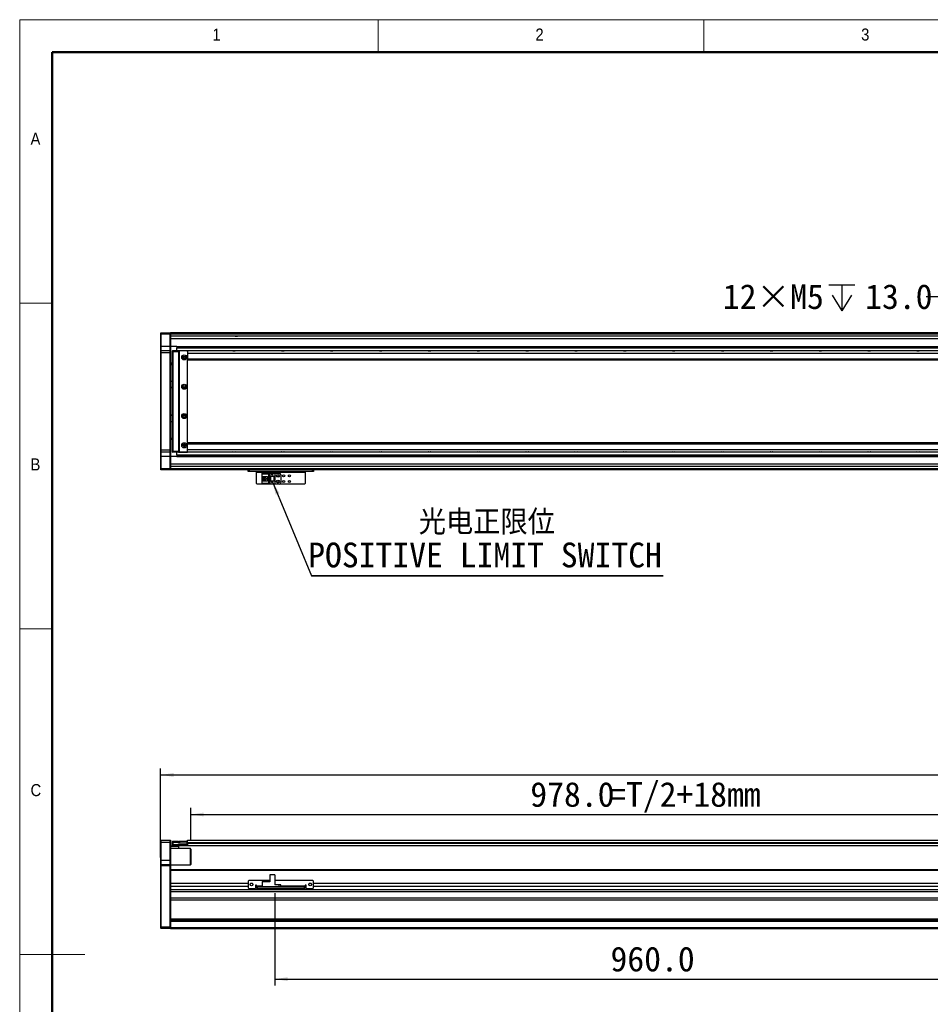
# Model space of a CAD drawing. Header units: millimetres. Extents: x 40 to 3320, y 40 to 2336.
# Tile 2 of 8: x 40 to 1158, y 1127 to 2336. Entities that reach past the tile are written whole.
import ezdxf

# ---------------------------------------------------------------- set-up
doc = ezdxf.new("R2010")
doc.units = ezdxf.units.MM
doc.header["$LTSCALE"] = 8
doc.layers.add('DIMNS', color=7, linetype='Continuous')
doc.styles.add('SLDTEXTSTYLE0', font='Gothic.ttf', dxfattribs={"width": 0.913})
doc.styles.add('SLDTEXTSTYLE7', font='txt')
doc.styles.add('SLDTEXTSTYLE8', font='txt', dxfattribs={"bigfont": 'bigfont'})
doc.dimstyles.new('SLDDIMSTYLE1', dxfattribs={"dimtxt": 30.4, "dimasz": 16, "dimexe": 0, "dimexo": 0.0625, "dimgap": 7.6, "dimtad": 0, "dimtih": 1, "dimtoh": 1, "dimdec": 1, "dimrnd": 1e-09, "dimzin": 12, "dimdsep": 46, "dimtxsty": 'SLDTEXTSTYLE7', "dimsah": 1, "dimcen": 0, "dimadec": 0, "dimazin": 3, "dimtfac": 1, "dimtdec": 1, "dimtofl": 0, "dimtmove": 0, "dimatfit": 3, "dimfxl": 0, "dimfrac": 2, "dimtolj": 1, "dimtzin": 12, "dimarcsym": 0})
doc.dimstyles.new('SLDDIMSTYLE3', dxfattribs={"dimtxt": 0.18, "dimasz": 16, "dimexe": 0, "dimexo": 0.0625, "dimgap": 0, "dimtad": 0, "dimtih": 1, "dimtoh": 1, "dimdec": 0, "dimrnd": 1e-09, "dimzin": 0, "dimdsep": 46, "dimtxsty": 'Standard', "dimsah": 1, "dimcen": 0.09, "dimadec": 0, "dimazin": 0, "dimtfac": 16, "dimtdec": 0, "dimtofl": 0, "dimtmove": 0, "dimatfit": 3, "dimfxl": 0, "dimfrac": 2, "dimtolj": 1, "dimtzin": 0, "dimarcsym": 0})
doc.dimstyles.new('SLDDIMSTYLE5', dxfattribs={"dimtxt": 30.4, "dimasz": 16, "dimexe": 0, "dimexo": 0.0625, "dimgap": 7.6, "dimtad": 2, "dimdec": 1, "dimrnd": 1e-09, "dimzin": 4, "dimdsep": 46, "dimtxsty": 'SLDTEXTSTYLE7', "dimsah": 1, "dimcen": 0.09, "dimadec": 0, "dimazin": 1, "dimtfac": 1, "dimtdec": 1, "dimtofl": 0, "dimtmove": 0, "dimatfit": 3, "dimfxl": 0, "dimfrac": 2, "dimtolj": 1, "dimtzin": 12, "dimarcsym": 0})

# ---------------------------------------------------------------- blocks, each defined once
blk = doc.blocks.new('SW_SYMBOL_HOLE_DEPTH')
at = {"layer": 'DIMNS', "color": 0}
for p, q in [((0, 7000), (6400, 7000)), ((3200, 7000), (3200, 600)), ((800, 4440), (3200, 600)), ((5600, 4440), (3200, 600))]:
    blk.add_line(p, q, dxfattribs=at)
blk = doc.blocks.new('_D_1')
at = {"layer": 'DIMNS'}
for p, q in [((1185.1, 1995.8), (1153.1, 1995.8)), ((1238.9, 1942), (1185.1, 1995.8))]:
    blk.add_line(p, q, dxfattribs=at)
blk.add_solid([(1238.9, 1942), (1229.3, 1955), (1225.9, 1951.6)], dxfattribs=at)
at = {"layer": 'DIMNS', "xscale": 0.004985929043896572, "yscale": 0.004985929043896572, "zscale": 0.004985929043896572}
blk.add_blockref('SW_SYMBOL_HOLE_DEPTH', (1033.7, 1975.6), dxfattribs=at)
at = {"layer": 'DIMNS', "char_height": 30.4, "attachment_point": 1, "style": 'SLDTEXTSTYLE7'}
for s, insert in [('12×M5', (903.4, 2011.1)), ('13.0', (1078.2, 2011.1))]:
    blk.add_mtext(s, dxfattribs=dict(at, insert=insert))
blk = doc.blocks.new('SW_NOTE_3')
at = {"layer": 'DIMNS', "color": 0}
for p, q in [((0, 0), (431.5, 0)), ((431.5, 0), (0, 0)), ((0, 0), (431.5, 0)), ((431.5, 0), (0, 0)), ((0, 0), (431.5, 0)), ((431.5, 0), (0, 0))]:
    blk.add_line(p, q, dxfattribs=at)
at = {"layer": 'DIMNS', "color": 0, "char_height": 30.4, "attachment_point": 2}
for s, insert, style in [('光电正限位', (215.1, 80.9), 'SLDTEXTSTYLE8'), ('POSITIVE LIMIT SWITCH', (212.9, 40.7), 'SLDTEXTSTYLE7')]:
    blk.add_mtext(s, dxfattribs=dict(at, insert=insert, style=style))
blk = doc.blocks.new('_D_13')
at = {"layer": 'DIMNS'}
for p, q in [((213.1, 1307.1), (213.1, 1416.4)), ((2433.1, 1307.1), (2433.1, 1416.4)), ((213.1, 1408.4), (2433.1, 1408.4))]:
    blk.add_line(p, q, dxfattribs=at)
for points in [[(213.1, 1408.4), (229.1, 1406), (229.1, 1410.8)], [(2433.1, 1408.4), (2417.1, 1410.8), (2417.1, 1406)]]:
    blk.add_solid(points, dxfattribs=at)
at = {"layer": 'DIMNS', "insert": (1260.1, 1448.3), "char_height": 30.4, "attachment_point": 1, "style": 'SLDTEXTSTYLE7'}
blk.add_mtext('2220.0', dxfattribs=at)
blk = doc.blocks.new('_D_15')
at = {"layer": 'DIMNS'}
for p, q in [((250.1, 1327.6), (250.1, 1367.8)), ((1228.1, 1337.3), (1228.1, 1367.8)), ((250.1, 1359.8), (1228.1, 1359.8))]:
    blk.add_line(p, q, dxfattribs=at)
for points in [[(250.1, 1359.8), (266.1, 1357.4), (266.1, 1362.2)], [(1228.1, 1359.8), (1212.1, 1362.2), (1212.1, 1357.4)]]:
    blk.add_solid(points, dxfattribs=at)
at = {"layer": 'DIMNS', "char_height": 30.4, "attachment_point": 1, "style": 'SLDTEXTSTYLE7'}
for s, insert in [('978.0', (667, 1399.7)), ('=T/2+18mm', (763.8, 1399.7))]:
    blk.add_mtext(s, dxfattribs=dict(at, insert=insert))
blk = doc.blocks.new('_D_17')
at = {"layer": 'DIMNS'}
for p, q in [((1313.1, 1270.2), (1313.1, 1149.6)), ((353.1, 1263.2), (353.1, 1149.6)), ((353.1, 1157.6), (1313.1, 1157.6))]:
    blk.add_line(p, q, dxfattribs=at)
for points in [[(353.1, 1157.6), (369.1, 1155.2), (369.1, 1160)], [(1313.1, 1157.6), (1297.1, 1160), (1297.1, 1155.2)]]:
    blk.add_solid(points, dxfattribs=at)
at = {"layer": 'DIMNS', "insert": (765.5, 1197.5), "char_height": 30.4, "attachment_point": 1, "style": 'SLDTEXTSTYLE7'}
blk.add_mtext('960.0', dxfattribs=at)

msp = doc.modelspace()

# ---------------------------------------------------------------- linework, layer by layer
at = {"color": 7, "linetype": 'Continuous', "lineweight": 18}
for p, q in [((3320, 2336), (40, 2336)), ((40, 2336), (40, 40)), ((480, 2296), (480, 2336)), ((880, 2336), (880, 2296)), ((80, 2296), (3280, 2296)), ((80, 2296), (80, 80)), ((80, 1988), (40, 1988)), ((40, 1588), (80, 1588)), ((40, 1188), (120, 1188))]:
    msp.add_line(p, q, dxfattribs=at)
at = {"color": 7, "linetype": 'Continuous', "lineweight": 50}
for p, q in [((3280, 2296), (80, 2296)), ((80, 2296), (80, 80))]:
    msp.add_line(p, q, dxfattribs=at)
at = {"color": 7, "linetype": 'Continuous', "lineweight": 25}
for p, q in [((213.15, 1950.9), (213.45, 1951.2)), ((213.15, 1949.7), (213.15, 1950.9)), ((213.15, 1949.7), (213.45, 1949.7)), ((213.15, 1934.7), (213.15, 1949.7)), ((213.45, 1951.2), (213.45, 1949.7)), ((213.45, 1951.2), (224.85, 1951.2)), ((224.85, 1949.7), (213.45, 1949.7)), ((213.45, 1949.7), (213.45, 1934.7)), ((224.85, 1949.7), (224.85, 1951.2)), ((224.85, 1951.2), (225.15, 1950.9)), ((224.85, 1949.7), (225.15, 1949.7)), ((224.85, 1934.7), (224.85, 1949.7)), ((1253.15, 1951.2), (225.15, 1951.2)), ((225.15, 1951.2), (225.15, 1950.9)), ((225.15, 1950.9), (225.15, 1949.7)), ((1253.15, 1950.7), (225.15, 1950.7)), ((225.15, 1949.7), (225.15, 1934.7)), ((1253.15, 1949.7), (225.15, 1949.7)), ((1228.15, 1947.21), (225.15, 1947.21)), ((313.15, 1951), (1253.15, 1951)), ((313.15, 1951), (313.15, 1950.8)), ((313.15, 1950.8), (1253.15, 1950.8)), ((313.15, 1950.7), (313.15, 1950.8)), ((213.15, 1934.7), (213.45, 1934.7)), ((213.15, 1929.4), (213.15, 1934.7)), ((213.45, 1929.7), (213.15, 1929.4)), ((213.15, 1926.7), (213.15, 1929.4)), ((213.45, 1926.7), (213.15, 1926.7)), ((213.15, 1807.7), (213.15, 1926.7)), ((213.45, 1934.7), (213.45, 1929.7)), ((224.85, 1934.7), (213.45, 1934.7)), ((213.45, 1929.7), (213.45, 1926.7)), ((213.45, 1929.7), (224.85, 1929.7)), ((224.85, 1926.7), (213.45, 1926.7)), ((213.45, 1926.7), (213.45, 1807.7)), ((224.85, 1929.7), (224.85, 1934.7)), ((224.85, 1934.7), (225.15, 1934.7)), ((224.85, 1926.7), (224.85, 1929.7)), ((224.85, 1929.7), (225.15, 1929.4)), ((224.85, 1926.7), (225.15, 1926.7)), ((224.85, 1807.7), (224.85, 1926.7)), ((225.15, 1934.7), (225.15, 1929.4)), ((233.15, 1934.7), (225.15, 1934.7)), ((225.15, 1929.4), (225.15, 1926.7)), ((225.15, 1926.7), (225.15, 1807.7)), ((227.65, 1929.4), (227.95, 1929.7)), ((227.65, 1928.2), (227.65, 1929.4)), ((227.65, 1928.2), (227.95, 1928.2)), ((227.65, 1806.2), (227.65, 1928.2)), ((227.95, 1929.7), (227.95, 1928.2)), ((227.95, 1929.7), (235.15, 1929.7)), ((235.15, 1928.2), (227.95, 1928.2)), ((227.95, 1928.2), (227.95, 1806.2)), ((233.15, 1934.7), (1228.15, 1934.7)), ((233.15, 1934.7), (233.15, 1934.4)), ((233.15, 1934.4), (1228.15, 1934.4)), ((233.15, 1934.4), (233.15, 1933.31)), ((233.15, 1933.31), (233.15, 1933.01)), ((233.15, 1933.31), (1228.15, 1933.31)), ((233.15, 1929.7), (233.15, 1933.01)), ((233.15, 1933.01), (1228.15, 1933.01)), ((235.15, 1929.7), (235.15, 1928.2)), ((235.15, 1929.7), (245.85, 1929.7)), ((245.85, 1929.4), (235.15, 1929.4)), ((235.15, 1928.2), (235.15, 1806.2)), ((236.15, 1929.2), (235.65, 1928.7)), ((235.65, 1928.7), (235.65, 1805.7)), ((245.65, 1929.2), (236.15, 1929.2)), ((246.15, 1928.7), (245.65, 1929.2)), ((245.85, 1929.7), (245.85, 1929.4)), ((246.15, 1929.4), (245.85, 1929.7)), ((246.15, 1929.4), (245.85, 1929.4)), ((245.85, 1929), (245.85, 1929.4)), ((246.15, 1929.4), (246.15, 1929.2)), ((2400.15, 1929.2), (246.15, 1929.2)), ((246.15, 1929.2), (246.15, 1928.7)), ((246.15, 1928.57), (246.15, 1928.7)), ((246.15, 1928.57), (246.15, 1926.2)), ((2400.15, 1926.2), (246.15, 1926.2)), ((246.15, 1926.2), (246.15, 1919.2)), ((227.65, 1914.2), (225.15, 1914.2)), ((227.65, 1912.2), (225.15, 1912.2)), ((243.29, 1921.71), (243.15, 1921.7)), ((2400.15, 1919.2), (246.15, 1919.2)), ((246.15, 1919.2), (246.15, 1918.2)), ((246.15, 1918.2), (2400.15, 1918.2)), ((246.15, 1816.2), (246.15, 1918.2)), ((225.15, 1892.2), (227.65, 1892.2)), ((225.15, 1884.7), (227.65, 1884.7)), ((227.65, 1883.7), (225.15, 1883.7)), ((225.15, 1850.7), (227.65, 1850.7)), ((227.65, 1849.7), (225.15, 1849.7)), ((227.65, 1842.2), (225.15, 1842.2)), ((225.15, 1822.2), (227.65, 1822.2)), ((227.65, 1820.2), (225.15, 1820.2)), ((2400.15, 1816.2), (246.15, 1816.2)), ((246.15, 1815.2), (246.15, 1816.2)), ((246.15, 1815.2), (2400.15, 1815.2)), ((246.15, 1808.2), (246.15, 1815.2)), ((213.45, 1807.7), (213.15, 1807.7)), ((213.15, 1805), (213.15, 1807.7)), ((213.45, 1804.7), (213.15, 1805)), ((213.15, 1799.7), (213.15, 1805)), ((213.45, 1807.7), (224.85, 1807.7)), ((213.45, 1807.7), (213.45, 1804.7)), ((224.85, 1804.7), (213.45, 1804.7)), ((213.45, 1804.7), (213.45, 1799.7)), ((224.85, 1807.7), (225.15, 1807.7)), ((224.85, 1804.7), (224.85, 1807.7)), ((224.85, 1804.7), (225.15, 1805)), ((224.85, 1799.7), (224.85, 1804.7)), ((225.15, 1807.7), (225.15, 1805)), ((225.15, 1805), (225.15, 1799.7)), ((227.65, 1806.2), (227.95, 1806.2)), ((227.65, 1805), (227.65, 1806.2)), ((227.65, 1805), (227.95, 1804.7)), ((227.95, 1806.2), (235.15, 1806.2)), ((227.95, 1806.2), (227.95, 1804.7)), ((235.15, 1804.7), (227.95, 1804.7)), ((233.15, 1801.4), (233.15, 1804.7)), ((235.15, 1806.2), (235.15, 1804.7)), ((235.15, 1805), (245.85, 1805)), ((245.85, 1804.7), (235.15, 1804.7)), ((235.65, 1805.7), (236.15, 1805.2)), ((236.15, 1805.2), (245.65, 1805.2)), ((243.15, 1812.7), (243.29, 1812.7)), ((245.65, 1805.2), (246.15, 1805.7)), ((245.85, 1805), (245.85, 1805.4)), ((245.85, 1805), (246.15, 1805)), ((245.85, 1805), (245.85, 1804.7)), ((245.85, 1804.7), (246.15, 1805)), ((246.15, 1805.84), (246.15, 1808.2)), ((246.15, 1808.2), (2400.15, 1808.2)), ((246.15, 1805.7), (246.15, 1805.84)), ((246.15, 1805.2), (246.15, 1805.7)), ((246.15, 1805.2), (246.15, 1805)), ((246.15, 1805.2), (2400.15, 1805.2)), ((213.45, 1799.7), (213.15, 1799.7)), ((213.15, 1784.7), (213.15, 1799.7)), ((224.85, 1799.7), (213.45, 1799.7)), ((213.45, 1799.7), (213.45, 1784.7)), ((225.15, 1799.7), (224.85, 1799.7)), ((224.85, 1784.7), (224.85, 1799.7)), ((225.15, 1799.7), (225.15, 1784.7)), ((233.15, 1799.7), (225.15, 1799.7)), ((233.15, 1801.4), (1221.35, 1801.4)), ((233.15, 1801.4), (233.15, 1801.09)), ((233.15, 1801.09), (1221.32, 1801.09)), ((233.15, 1801.09), (233.15, 1800.01)), ((233.15, 1800.01), (1221.2, 1800.01)), ((233.15, 1800.01), (233.15, 1799.7)), ((233.15, 1799.7), (1221.17, 1799.7)), ((213.45, 1784.7), (213.15, 1784.7)), ((213.15, 1783.5), (213.15, 1784.7)), ((213.45, 1783.2), (213.15, 1783.5)), ((213.45, 1784.7), (224.85, 1784.7)), ((213.45, 1784.7), (213.45, 1783.2)), ((224.85, 1783.2), (213.45, 1783.2)), ((225.15, 1784.7), (224.85, 1784.7)), ((224.85, 1783.2), (224.85, 1784.7)), ((225.15, 1783.5), (224.85, 1783.2)), ((1228.15, 1787.2), (225.15, 1787.2)), ((225.15, 1784.7), (225.15, 1783.5)), ((225.15, 1783.5), (225.15, 1783.2)), ((1313.15, 1783.2), (225.15, 1783.2)), ((320.65, 1781.2), (320.65, 1783.2)), ((321.65, 1781.2), (320.65, 1781.2)), ((321.65, 1783.2), (321.65, 1781.2)), ((399.65, 1781.2), (321.65, 1781.2)), ((330.65, 1781.2), (330.65, 1780.2)), ((330.65, 1780.2), (390.65, 1780.2)), ((330.65, 1766.4), (330.65, 1780.2)), ((337.95, 1778.1), (337.95, 1778.9)), ((337.95, 1778.9), (347.15, 1778.9)), ((337.95, 1778.1), (337.95, 1777.6)), ((346.25, 1778.1), (337.95, 1778.1)), ((345.75, 1777.6), (346.25, 1778.1)), ((346.25, 1766.3), (346.25, 1778.1)), ((347.15, 1778.9), (347.15, 1775.2)), ((347.15, 1778.9), (353.15, 1778.9)), ((349.75, 1777.8), (350.55, 1777.8)), ((349.75, 1777.4), (349.75, 1777.8)), ((350.55, 1777.8), (350.55, 1777.4)), ((353.15, 1778.9), (353.15, 1775.2)), ((353.15, 1778.9), (358.65, 1778.9)), ((390.65, 1780.2), (390.65, 1781.2)), ((390.65, 1780.2), (390.65, 1766.4)), ((399.65, 1781.2), (399.65, 1783.2)), ((400.65, 1781.2), (399.65, 1781.2)), ((400.65, 1783.2), (400.65, 1781.2)), ((330.65, 1766.4), (331.65, 1765.4)), ((345.75, 1777.6), (337.95, 1777.6)), ((337.95, 1775), (337.95, 1777.6)), ((337.95, 1775), (344.15, 1775)), ((337.95, 1769.4), (337.95, 1775)), ((337.95, 1766.8), (337.95, 1769.4)), ((344.15, 1769.4), (337.95, 1769.4)), ((337.95, 1766.8), (345.75, 1766.8)), ((337.95, 1766.8), (337.95, 1766.3)), ((337.95, 1766.3), (346.25, 1766.3)), ((337.95, 1765.5), (337.95, 1766.3)), ((339.25, 1769.4), (339.25, 1775)), ((339.75, 1774.65), (339.75, 1775)), ((344.15, 1774.65), (339.75, 1774.65)), ((339.75, 1769.75), (339.75, 1774.65)), ((339.75, 1769.4), (339.75, 1769.75)), ((339.75, 1769.75), (344.15, 1769.75)), ((340.71, 1773), (340.71, 1771.4)), ((342.55, 1773), (340.71, 1773)), ((340.71, 1771.4), (342.55, 1771.4)), ((342.55, 1773), (342.55, 1771.4)), ((344.15, 1775), (344.15, 1769.4)), ((345.75, 1766.8), (345.75, 1777.6)), ((346.25, 1766.3), (345.75, 1766.8)), ((347.15, 1775.2), (353.15, 1775.2)), ((347.15, 1775.2), (347.15, 1769.2)), ((347.15, 1769.2), (347.15, 1765.5)), ((353.15, 1769.2), (347.15, 1769.2)), ((347.65, 1775.2), (347.65, 1769.2)), ((347.95, 1775.2), (347.95, 1769.2)), ((349.55, 1777.4), (349.75, 1777.4)), ((350.15, 1776.2), (349.55, 1777.4)), ((349.55, 1767.8), (349.75, 1767.8)), ((350.15, 1766.6), (349.55, 1767.8)), ((349.75, 1768.2), (350.55, 1768.2)), ((349.75, 1767.8), (349.75, 1768.2)), ((350.75, 1777.4), (350.15, 1776.2)), ((350.75, 1767.8), (350.15, 1766.6)), ((350.55, 1777.4), (350.75, 1777.4)), ((350.55, 1768.2), (350.55, 1767.8)), ((350.55, 1767.8), (350.75, 1767.8)), ((352.35, 1769.2), (352.35, 1775.2)), ((352.65, 1769.2), (352.65, 1775.2)), ((353.15, 1775.2), (353.15, 1769.2)), ((353.15, 1769.2), (353.15, 1765.5)), ((360.65, 1776.9), (360.65, 1767.5)), ((389.65, 1765.4), (390.65, 1766.4)), ((389.65, 1765.4), (331.65, 1765.4)), ((347.15, 1765.5), (337.95, 1765.5)), ((353.15, 1765.5), (347.15, 1765.5)), ((358.65, 1765.5), (353.15, 1765.5)), ((213.45, 1328.41), (213.15, 1328.11)), ((213.15, 1325.41), (213.15, 1328.11)), ((213.45, 1325.41), (213.15, 1325.41)), ((213.15, 1303.41), (213.15, 1325.41)), ((213.45, 1328.41), (213.45, 1325.41)), ((213.45, 1328.41), (224.85, 1328.41)), ((213.45, 1325.41), (213.45, 1303.41)), ((224.85, 1325.41), (213.45, 1325.41)), ((224.85, 1325.41), (224.85, 1328.41)), ((224.85, 1328.41), (225.15, 1328.11)), ((224.85, 1325.41), (225.15, 1325.41)), ((224.85, 1303.41), (224.85, 1325.41)), ((225.15, 1328.11), (225.15, 1325.41)), ((225.15, 1325.41), (225.15, 1303.41)), ((225.15, 1321.41), (227.95, 1321.41)), ((235.15, 1320.41), (225.15, 1320.41)), ((227.65, 1326.61), (227.95, 1326.91)), ((227.65, 1325.41), (227.65, 1326.61)), ((227.65, 1325.41), (227.95, 1325.41)), ((227.65, 1322.91), (227.65, 1325.41)), ((227.95, 1322.91), (227.65, 1322.91)), ((227.65, 1321.71), (227.65, 1322.91)), ((227.95, 1321.41), (227.65, 1321.71)), ((227.95, 1326.91), (227.95, 1325.41)), ((227.95, 1326.91), (235.15, 1326.91)), ((227.95, 1325.41), (227.95, 1322.91)), ((235.15, 1325.41), (227.95, 1325.41)), ((227.95, 1322.91), (245.85, 1322.91)), ((227.95, 1322.91), (227.95, 1321.41)), ((245.85, 1321.41), (227.95, 1321.41)), ((235.15, 1326.91), (235.15, 1325.41)), ((235.15, 1324.61), (235.15, 1325.41)), ((235.15, 1324.91), (245.85, 1324.91)), ((245.85, 1324.61), (235.15, 1324.61)), ((235.15, 1321.41), (235.15, 1320.41)), ((235.15, 1320.41), (235.15, 1317.91)), ((235.65, 1325.11), (235.65, 1327.11)), ((235.65, 1327.11), (236.15, 1327.11)), ((236.15, 1325.11), (235.65, 1325.11)), ((235.65, 1325.11), (235.65, 1324.91)), ((236.15, 1327.11), (236.15, 1325.11)), ((236.15, 1327.11), (245.65, 1327.11)), ((236.15, 1325.11), (245.65, 1325.11)), ((245.65, 1325.11), (245.65, 1327.11)), ((245.65, 1327.11), (246.15, 1327.11)), ((246.15, 1325.11), (245.65, 1325.11)), ((245.85, 1324.91), (245.85, 1324.61)), ((245.85, 1324.91), (246.15, 1324.61)), ((246.15, 1324.91), (245.85, 1324.91)), ((245.85, 1322.91), (245.85, 1324.61)), ((245.85, 1324.61), (246.15, 1324.61)), ((245.85, 1322.91), (246.15, 1322.91)), ((245.85, 1321.41), (245.85, 1322.91)), ((245.85, 1321.41), (246.15, 1321.71)), ((246.15, 1328.26), (2400.15, 1328.26)), ((246.15, 1327.11), (246.15, 1328.26)), ((246.15, 1327.11), (246.15, 1326.92)), ((246.15, 1325.26), (246.15, 1326.92)), ((246.15, 1324.76), (246.15, 1325.26)), ((246.15, 1324.61), (246.15, 1324.76)), ((246.15, 1324.61), (246.15, 1322.91)), ((246.15, 1322.91), (246.15, 1321.71)), ((246.15, 1321.76), (1228.15, 1321.76)), ((249.65, 1317.91), (225.15, 1317.91)), ((250.15, 1317.41), (249.65, 1317.91)), ((249.65, 1297.91), (249.65, 1317.91)), ((250.15, 1317.41), (250.15, 1298.41)), ((213.45, 1303.41), (213.15, 1303.41)), ((213.15, 1298.11), (213.15, 1303.41)), ((213.45, 1298.41), (213.15, 1298.11)), ((213.15, 1296.91), (213.15, 1298.11)), ((213.45, 1296.91), (213.15, 1296.91)), ((213.15, 1222.03), (213.15, 1296.91)), ((213.45, 1303.41), (213.45, 1298.41)), ((224.85, 1303.41), (213.45, 1303.41)), ((213.45, 1298.41), (213.45, 1296.91)), ((213.45, 1298.41), (224.85, 1298.41)), ((224.85, 1296.91), (213.45, 1296.91)), ((213.45, 1296.91), (213.45, 1221.91)), ((224.85, 1298.41), (224.85, 1303.41)), ((225.15, 1303.41), (224.85, 1303.41)), ((224.85, 1296.91), (224.85, 1298.41)), ((225.15, 1298.11), (224.85, 1298.41)), ((224.85, 1221.91), (224.85, 1296.91)), ((225.15, 1296.91), (224.85, 1296.91)), ((225.15, 1303.41), (225.15, 1298.11)), ((225.15, 1298.11), (225.15, 1296.91)), ((225.15, 1297.91), (249.65, 1297.91)), ((225.15, 1296.91), (225.15, 1291.62)), ((249.65, 1297.91), (250.15, 1298.41)), ((1228.15, 1291.91), (225.15, 1291.91)), ((1313.15, 1291.91), (225.15, 1291.91)), ((225.15, 1291.62), (225.15, 1290.91)), ((225.15, 1290.91), (225.15, 1274.9)), ((347.15, 1285.81), (347.15, 1276.91)), ((353.15, 1285.81), (347.15, 1285.81)), ((353.15, 1285.81), (353.15, 1273.41)), ((225.15, 1274.9), (225.15, 1271.5)), ((320.65, 1274.9), (225.15, 1274.9)), ((320.65, 1271.5), (225.15, 1271.5)), ((225.15, 1271.5), (225.15, 1267.24)), ((321.65, 1278.91), (320.65, 1277.91)), ((320.65, 1277.91), (320.65, 1269.91)), ((320.65, 1269.91), (321.65, 1268.91)), ((347.15, 1278.91), (321.65, 1278.91)), ((326.02, 1274.9), (323.27, 1274.9)), ((330.65, 1272.91), (329.65, 1272.91)), ((329.65, 1272.91), (329.65, 1268.91)), ((330.65, 1271.5), (329.65, 1271.5)), ((330.65, 1271.91), (330.65, 1272.91)), ((330.65, 1271.91), (330.65, 1270.91)), ((330.65, 1268.91), (330.65, 1270.91)), ((330.65, 1270.91), (331.65, 1270.91)), ((331.65, 1270.91), (331.65, 1268.91)), ((389.65, 1270.91), (331.65, 1270.91)), ((337.95, 1277.41), (345.75, 1277.41)), ((337.95, 1277.41), (337.95, 1276.91)), ((337.95, 1276.91), (337.95, 1270.91)), ((347.15, 1276.91), (337.95, 1276.91)), ((346.25, 1276.91), (345.75, 1277.41)), ((399.65, 1278.91), (353.15, 1278.91)), ((358.65, 1273.41), (353.15, 1273.41)), ((358.65, 1270.91), (358.65, 1273.41)), ((360.65, 1273.41), (358.65, 1273.41)), ((360.65, 1270.91), (360.65, 1273.41)), ((389.65, 1268.91), (389.65, 1270.91)), ((389.65, 1270.91), (390.65, 1270.91)), ((391.65, 1272.91), (390.65, 1272.91)), ((390.65, 1272.91), (390.65, 1271.91)), ((390.65, 1270.91), (390.65, 1271.91)), ((391.65, 1271.5), (390.65, 1271.5)), ((390.65, 1270.91), (390.65, 1268.91)), ((391.65, 1268.91), (391.65, 1272.91)), ((398.02, 1274.9), (395.27, 1274.9)), ((400.65, 1277.91), (399.65, 1278.91)), ((399.65, 1268.91), (400.65, 1269.91)), ((400.65, 1269.91), (400.65, 1277.91)), ((2245.65, 1274.9), (400.65, 1274.9)), ((2245.65, 1271.5), (400.65, 1271.5)), ((2421.15, 1267.24), (225.15, 1267.24)), ((225.15, 1267.24), (225.15, 1265.94)), ((225.15, 1265.94), (225.15, 1228.71)), ((2421.15, 1264.65), (225.15, 1264.65)), ((321.65, 1268.91), (329.65, 1268.91)), ((331.65, 1268.91), (330.65, 1268.91)), ((389.65, 1268.91), (331.65, 1268.91)), ((390.65, 1268.91), (389.65, 1268.91)), ((391.65, 1268.91), (399.65, 1268.91)), ((2421.15, 1257.14), (225.15, 1257.14)), ((2421.15, 1254.54), (225.15, 1254.54)), ((213.15, 1220.21), (213.15, 1222.03)), ((213.15, 1222.03), (213.45, 1221.91)), ((213.45, 1221.91), (213.45, 1219.91)), ((213.45, 1221.91), (224.85, 1221.91)), ((225.15, 1222.03), (224.85, 1221.91)), ((224.85, 1219.91), (224.85, 1221.91)), ((2421.15, 1231.41), (225.15, 1231.41)), ((2421.15, 1229.41), (225.15, 1229.41)), ((225.15, 1228.71), (225.15, 1228.41)), ((2421.15, 1228.41), (225.15, 1228.41)), ((225.15, 1228.41), (225.15, 1220.41)), ((213.15, 1220.21), (213.45, 1219.91)), ((224.85, 1219.91), (213.45, 1219.91)), ((225.15, 1220.21), (224.85, 1219.91)), ((2421.15, 1220.41), (225.15, 1220.41)), ((225.15, 1220.41), (225.15, 1219.41)), ((2421.15, 1219.41), (225.15, 1219.41))]:
    msp.add_line(p, q, dxfattribs=at)
at = {"color": 8, "linetype": 'Continuous', "lineweight": 25}
for p, q in [((1228.15, 1944.21), (225.15, 1944.21)), ((227.65, 1913.2), (225.15, 1913.2)), ((227.65, 1821.2), (225.15, 1821.2)), ((1228.15, 1790.2), (225.15, 1790.2)), ((1313.15, 1784.2), (225.15, 1784.2)), ((246.15, 1325.26), (1228.15, 1325.26)), ((246.15, 1324.76), (1228.15, 1324.76)), ((1313.15, 1290.91), (225.15, 1290.91)), ((337.95, 1271.91), (330.65, 1271.91)), ((390.65, 1271.91), (360.65, 1271.91))]:
    msp.add_line(p, q, dxfattribs=at)
at = {"color": 7, "linetype": 'Continuous', "lineweight": 25, "flags": 128}
for points in [[(301.63, 1929.2), (301.81, 1929.26), (303.15, 1929.45)], [(303.15, 1929.45), (304.48, 1929.26), (304.67, 1929.2)], [(361.63, 1929.2), (361.81, 1929.26), (363.15, 1929.45)], [(363.15, 1929.45), (364.48, 1929.26), (364.67, 1929.2)], [(421.63, 1929.2), (421.81, 1929.26), (423.15, 1929.45)], [(423.15, 1929.45), (424.48, 1929.26), (424.67, 1929.2)], [(481.63, 1929.2), (481.81, 1929.26), (483.15, 1929.45)], [(483.15, 1929.45), (484.48, 1929.26), (484.67, 1929.2)], [(541.63, 1929.2), (541.81, 1929.26), (543.15, 1929.45)], [(543.15, 1929.45), (544.48, 1929.26), (544.67, 1929.2)], [(601.63, 1929.2), (601.81, 1929.26), (603.15, 1929.45)], [(603.15, 1929.45), (604.48, 1929.26), (604.67, 1929.2)], [(661.63, 1929.2), (661.81, 1929.26), (663.15, 1929.45)], [(663.15, 1929.45), (664.48, 1929.26), (664.67, 1929.2)], [(721.63, 1929.2), (721.81, 1929.26), (723.15, 1929.45)], [(723.15, 1929.45), (724.48, 1929.26), (724.67, 1929.2)], [(781.63, 1929.2), (781.81, 1929.26), (783.15, 1929.45)], [(783.15, 1929.45), (784.48, 1929.26), (784.67, 1929.2)], [(841.63, 1929.2), (841.81, 1929.26), (843.15, 1929.45)], [(843.15, 1929.45), (844.48, 1929.26), (844.67, 1929.2)], [(901.63, 1929.2), (901.81, 1929.26), (903.15, 1929.45)], [(903.15, 1929.45), (904.48, 1929.26), (904.67, 1929.2)], [(961.63, 1929.2), (961.81, 1929.26), (963.15, 1929.45)], [(963.15, 1929.45), (964.48, 1929.26), (964.67, 1929.2)], [(1021.63, 1929.2), (1021.81, 1929.26), (1023.15, 1929.45)], [(1023.15, 1929.45), (1024.48, 1929.26), (1024.67, 1929.2)], [(1081.63, 1929.2), (1081.81, 1929.26), (1083.15, 1929.45)], [(1083.15, 1929.45), (1084.48, 1929.26), (1084.67, 1929.2)], [(1141.63, 1929.2), (1141.81, 1929.26), (1143.15, 1929.45)], [(1143.15, 1929.45), (1144.48, 1929.26), (1144.67, 1929.2)], [(242.48, 1920), (241.81, 1920.15), (241.22, 1920.36)], [(243.15, 1921.7), (242.12, 1921.88), (241.44, 1922.24)], [(241.22, 1814.05), (241.81, 1814.26), (242.48, 1814.41)], [(241.44, 1812.17), (242.12, 1812.52), (243.15, 1812.7)], [(303.15, 1804.95), (301.81, 1805.15), (301.63, 1805.2)], [(304.67, 1805.2), (304.48, 1805.15), (303.15, 1804.95)], [(363.15, 1804.95), (361.81, 1805.15), (361.63, 1805.2)], [(364.67, 1805.2), (364.48, 1805.15), (363.15, 1804.95)], [(423.15, 1804.95), (421.81, 1805.15), (421.63, 1805.2)], [(424.67, 1805.2), (424.48, 1805.15), (423.15, 1804.95)], [(483.15, 1804.95), (481.81, 1805.15), (481.63, 1805.2)], [(484.67, 1805.2), (484.48, 1805.15), (483.15, 1804.95)], [(543.15, 1804.95), (541.81, 1805.15), (541.63, 1805.2)], [(544.67, 1805.2), (544.48, 1805.15), (543.15, 1804.95)], [(603.15, 1804.95), (601.81, 1805.15), (601.63, 1805.2)], [(604.67, 1805.2), (604.48, 1805.15), (603.15, 1804.95)], [(663.15, 1804.95), (661.81, 1805.15), (661.63, 1805.2)], [(664.67, 1805.2), (664.48, 1805.15), (663.15, 1804.95)], [(723.15, 1804.95), (721.81, 1805.15), (721.63, 1805.2)], [(724.67, 1805.2), (724.48, 1805.15), (723.15, 1804.95)], [(783.15, 1804.95), (781.81, 1805.15), (781.63, 1805.2)], [(784.67, 1805.2), (784.48, 1805.15), (783.15, 1804.95)], [(843.15, 1804.95), (841.81, 1805.15), (841.63, 1805.2)], [(844.67, 1805.2), (844.48, 1805.15), (843.15, 1804.95)], [(903.15, 1804.95), (901.81, 1805.15), (901.63, 1805.2)], [(904.67, 1805.2), (904.48, 1805.15), (903.15, 1804.95)], [(963.15, 1804.95), (961.81, 1805.15), (961.63, 1805.2)], [(964.67, 1805.2), (964.48, 1805.15), (963.15, 1804.95)], [(1023.15, 1804.95), (1021.81, 1805.15), (1021.63, 1805.2)], [(1024.67, 1805.2), (1024.48, 1805.15), (1023.15, 1804.95)], [(1083.15, 1804.95), (1081.81, 1805.15), (1081.63, 1805.2)], [(1084.67, 1805.2), (1084.48, 1805.15), (1083.15, 1804.95)], [(1143.15, 1804.95), (1141.81, 1805.15), (1141.63, 1805.2)], [(1144.67, 1805.2), (1144.48, 1805.15), (1143.15, 1804.95)]]:
    msp.add_lwpolyline(points, dxfattribs=at)
at = {"color": 7, "linetype": 'Continuous', "lineweight": 25}
for centre, radius in [((242.15, 1921.2), 3.15), ((242.15, 1921.2), 1.7), ((242.15, 1921.2), 1.6), ((242.15, 1921.2), 1.25), ((242.15, 1885.2), 3.15), ((242.15, 1885.2), 1.7), ((242.15, 1885.2), 1.6), ((242.15, 1885.2), 1.25), ((242.15, 1849.2), 3.15), ((242.15, 1849.2), 1.7), ((242.15, 1849.2), 1.6), ((242.15, 1849.2), 1.25), ((242.15, 1813.2), 3.15), ((242.15, 1813.2), 1.7), ((242.15, 1813.2), 1.6), ((242.15, 1813.2), 1.25), ((357.15, 1775.7), 1.75), ((357.15, 1768.7), 1.75), ((357.15, 1775.7), 1.25), ((357.15, 1768.7), 1.25), ((364.15, 1775.7), 1.25), ((364.15, 1768.7), 1.25), ((371.15, 1775.7), 1.25), ((371.15, 1768.7), 1.25), ((324.65, 1273.91), 1.7), ((396.65, 1273.91), 1.7)]:
    msp.add_circle(centre, radius, dxfattribs=at)
for centre, start, end in [((358.65, 1776.9), 0, 90), ((358.65, 1767.5), 270, 0)]:
    msp.add_arc(centre, 2, start, end, dxfattribs=at)
msp.add_open_spline([(307.8, 1947.21), (307.78, 1947.2), (307.75, 1947.18), (307.51, 1947.06), (307.14, 1946.89), (306.63, 1946.74), (306.08, 1946.7), (305.58, 1946.77), (305.14, 1946.9), (304.77, 1947.06), (304.53, 1947.19), (304.51, 1947.2), (304.5, 1947.21)], degree=3, knots=[0, 0, 0, 0, 0.0970964, 0.1939311, 0.297496, 0.4111307, 0.517376, 0.6075717, 0.6998078, 0.8066003, 0.9203967, 1, 1, 1, 1], dxfattribs=at)

# ---------------------------------------------------------------- block references
at = {"layer": 'DIMNS'}
msp.add_blockref('SW_NOTE_3', (398.5, 1653.07), dxfattribs=at)

# ---------------------------------------------------------------- texts
at = {"color": 7, "linetype": 'Continuous', "lineweight": 0, "char_height": 14.82, "attachment_point": 1, "style": 'SLDTEXTSTYLE0'}
for s, insert in [('1', (276.67, 2325.17)), ('2', (673.33, 2325.17)), ('3', (1073.33, 2325.17)), ('A', (53.33, 2197.17)), ('B', (53.33, 1797.17)), ('C', (53.33, 1397.17))]:
    msp.add_mtext(s, dxfattribs=dict(at, insert=insert))

# ---------------------------------------------------------------- dimensions: what is measured, and where the dimension line sits
at = {"layer": 'DIMNS'}
dim = msp.add_diameter_dim_2p(p1=(1242.41, 1938.44), p2=(1238.88, 1941.97), text='12×M5{\\fGDT;x}13.0', dimstyle='SLDDIMSTYLE1', override={"dimpost": '<>'}, dxfattribs=at)
dim.commit()
dim.dimension.update_dxf_attribs({"geometry": '_D_1', "text_midpoint": (1028.26, 1995.76), "dimtype": 163})
for base, p1, p2, picture, middle in [((2433.15, 1408.41), (213.15, 1296.91), (2433.15, 1296.91), '_D_13', (1319.49, 1408.41)), ((1313.15, 1157.63), (353.15, 1273.41), (1313.15, 1280.41), '_D_17', (813.91, 1157.63))]:
    dim = msp.add_linear_dim(base=base, p1=p1, p2=p2, angle=0, dimstyle='SLDDIMSTYLE5', dxfattribs=at)
    dim.commit()
    dim.dimension.update_dxf_attribs({"geometry": picture, "text_midpoint": middle, "dimtype": 160})
dim = msp.add_linear_dim(base=(1228.15, 1359.84), p1=(250.15, 1317.41), p2=(1228.15, 1327.11), angle=0, text='<>=T/2+18mm', dimstyle='SLDDIMSTYLE5', dxfattribs=at)
dim.commit()
dim.dimension.update_dxf_attribs({"geometry": '_D_15', "text_midpoint": (829.93, 1359.84), "dimtype": 160})

# ---------------------------------------------------------------- leaders
msp.add_leader([(350.55, 1768.2), (398.5, 1653.07)], dimstyle='SLDDIMSTYLE3', dxfattribs=at)

doc.saveas('drawing.dxf')
